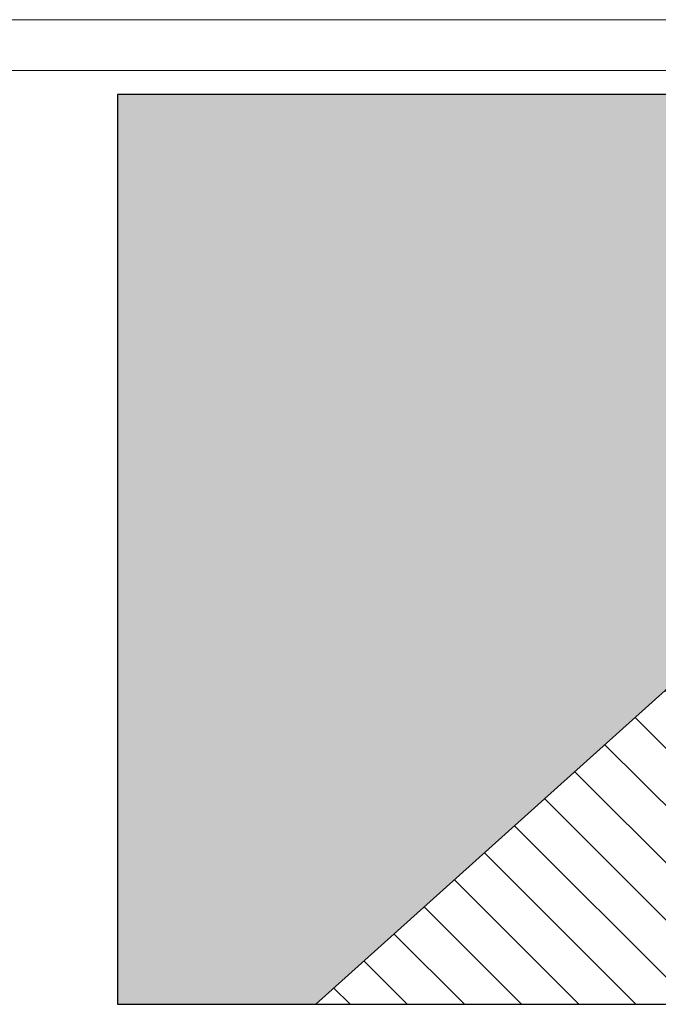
# Model space of a CAD drawing. Header units: millimetres. Extents: x 0 to 39025, y -31299 to 8400.
# Tile 132 of 209: x 13840 to 15094, y -9183 to -7249. Entities that reach past the tile are written whole.
import ezdxf

# ---------------------------------------------------------------- set-up
doc = ezdxf.new("R2010")
doc.units = ezdxf.units.MM
for name, color, linetype in [('FORMAT', 7, 'Continuous'), ('ODMIKI varnostni', 252, 'Continuous'), ('SREDNJICE_IN_TOCKE', 252, 'Continuous')]:
    doc.layers.add(name, color=color, linetype=linetype)

msp = doc.modelspace()

# ---------------------------------------------------------------- hatches: boundary and pattern name
at = {"layer": 'ODMIKI varnostni'}
h = msp.add_hatch(dxfattribs=at)
h.set_pattern_fill('ANSI31', color=256, scale=25, angle=90)
h.set_pattern_definition([(135, (11293.22, -17436.79), (-56.1266, -56.1266), [])])
h.paths.add_polyline_path([(15422, -9182.6), (15422, -8284.4), (14422, -9182.6)])
at = {"layer": 'SREDNJICE_IN_TOCKE'}
h = msp.add_hatch(color=256, dxfattribs=at)
h.dxf.hatch_style = 1
h.paths.add_polyline_path([(17661.7, -7396.4), (14032.2, -7396.4), (14032.2, -9182.6), (14422, -9182.6), (15423, -8283.4), (15423, -8284.4), (16572, -8284.4), (16572, -8284.4), (17572, -9182.6), (17661.7, -9182.6)])

# ---------------------------------------------------------------- linework, layer by layer
at = {"layer": 'FORMAT', "color": 7, "linetype": 'Continuous', "lineweight": 18, "ltscale": 27}
for p, q in [((0, -7249.4), (18568, -7249.4)), ((500, -7349.4), (18468, -7349.4))]:
    msp.add_line(p, q, dxfattribs=at)
at = {"layer": 'ODMIKI varnostni'}
msp.add_lwpolyline([(15422, -9182.6), (15422, -8284.4), (14422, -9182.6)], close=True, dxfattribs=at)
at = {"layer": 'SREDNJICE_IN_TOCKE'}
msp.add_lwpolyline([(14032.2, -9182.6), (17661.7, -9182.6), (17661.7, -7396.4), (14032.2, -7396.4)], close=True, dxfattribs=at)

doc.saveas('drawing.dxf')
